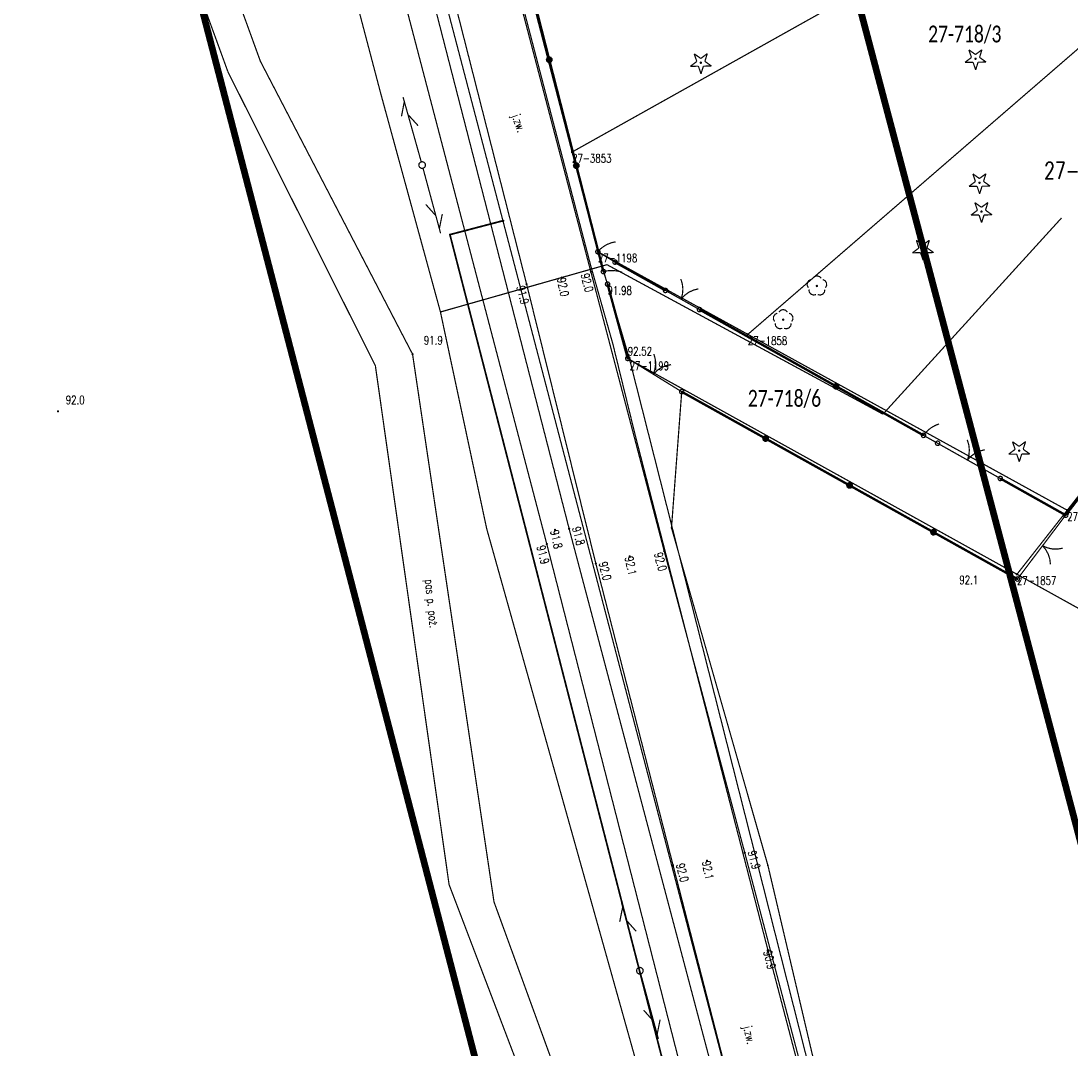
# Model space of a CAD drawing. Header units: metres. Extents: x 7542868 to 7543897, y 5828496 to 5830561.
# Tile 20 of 123: x 7543245 to 7543323, y 5829790 to 5829866. Entities that reach past the tile are written whole.
import ezdxf
from ezdxf.enums import TextEntityAlignment as Align

# ---------------------------------------------------------------- set-up
doc = ezdxf.new("R2010")
doc.units = ezdxf.units.M
doc.header["$MEASUREMENT"] = 0
doc.linetypes.add('1', pattern=[2, 1, -1])
for name, color, linetype in [('_nowe granice', 6, 'Continuous'), ('BDOT500_KTJZ_E_T_0', 7, 'Continuous'), ('BDOT500_KTJZ_L_0', 7, 'Continuous'), ('BDOT500_KTOK_L_1', 7, 'Continuous'), ('BDOT500_KTOK_L_3', 7, 'Continuous'), ('BDOT500_KTOK_L_4', 7, 'Continuous'), ('BDOT500_OBOP_T_0', 7, 'Continuous'), ('BDOT500_OBOP_T_1', 7, 'Continuous'), ('BDOT500_PTRW_L_1', 7, 'Continuous'), ('BDOT500_RTPW_T_0', 7, 'Continuous'), ('BDOT500_RTPW_T_1', 7, 'Continuous'), ('GESUT_SUPE_L_2', 7, 'Continuous'), ('GESUT_SUPP_L_6', 7, 'Continuous'), ('GESUT_SUPT_L_0', 7, 'Continuous'), ('GESUT_SUSM_T_3', 7, 'Continuous'), ('GESUT_SUTE_T_0', 7, 'Continuous'), ('GLOWNA_BAZA_DZIALKI', 7, 'Continuous'), ('GLOWNA_BAZA_NUMERY_PUNKTOW', 7, 'Continuous'), ('GLOWNA_BAZA_PUNKTY', 7, 'Continuous'), ('LINIA_DRZEW', 7, 'Continuous'), ('SZUMIN_511-1_DROGA_POM_UZUPEL__', 7, 'Continuous')]:
    doc.layers.add(name, color=color, linetype=linetype)
doc.layers.add('Numery_dzialek', color=7, linetype='Continuous', lineweight=13)
doc.styles.add('Legend', font='calibri.ttf')
doc.styles.add('STYL_ARIAL', font='simplex', dxfattribs={"width": 0.75, "oblique": 0.1})

# ---------------------------------------------------------------- blocks, each defined once
blk = doc.blocks.new('203')
at = {"color": 0}
blk.add_circle((0, 0), 0.05, dxfattribs=at)

msp = doc.modelspace()

# ---------------------------------------------------------------- linework, layer by layer
at = {"color": 1, "const_width": 0.13}
msp.add_lwpolyline([(7543483.3959, 5829288.5153), (7543468.7936, 5829322.2983), (7543454.1579, 5829356.1585), (7543446.5607, 5829373.7347), (7543433.0547, 5829399.9946), (7543411.0579, 5829442.7631), (7543392.7967, 5829478.2683), (7543388.1941, 5829490.3551), (7543378.7717, 5829515.0987), (7543362.9715, 5829556.5909), (7543360.8024, 5829564.5714), (7543348.5158, 5829609.7645), (7543334.8908, 5829645.4326), (7543330.1453, 5829657.8554), (7543318.748, 5829690.883), (7543316.8015, 5829698.2403), (7543301.2062, 5829754.0862), (7543276.4175, 5829850.273), (7543280.3594, 5829851.3044)], dxfattribs=at)
at = {"layer": 'BDOT500_KTJZ_L_0', "color": 7, "const_width": 0.09}
for points in [[(7543258.6974, 5829873.1373), (7543262.3275, 5829863.1511)], [(7543259.9126, 5829862.3741), (7543256.3336, 5829872.1907)], [(7543280.98, 5829870.08), (7543286.9, 5829847.5)], [(7543282.12, 5829846.59), (7543276.37, 5829869.16)], [(7543262.3275, 5829863.1511), (7543273.6408, 5829841.3866)], [(7543270.8764, 5829840.5272), (7543259.9126, 5829862.3741)], [(7543286.9, 5829847.5), (7543292.35, 5829826.76)], [(7543287.27, 5829825.82), (7543282.12, 5829846.59)], [(7543273.6408, 5829841.3866), (7543279.6952, 5829800.6826)], [(7543276.3557, 5829801.9695), (7543270.8764, 5829840.5272)], [(7543292.35, 5829826.76), (7543298.34, 5829804.34)], [(7543293.01, 5829803.4), (7543287.27, 5829825.82)], [(7543298.34, 5829804.34), (7543304.02, 5829782.75)], [(7543298.55, 5829781.92), (7543293.01, 5829803.4)], [(7543285.9323, 5829776.8324), (7543276.3557, 5829801.9695)], [(7543279.6952, 5829800.6826), (7543288.3621, 5829776.9094)]]:
    msp.add_lwpolyline(points, dxfattribs=at)
at = {"layer": 'BDOT500_KTOK_L_1', "color": 7, "const_width": 0.09}
for points in [[(7543293.5851, 5829846.9755), (7543293.6987, 5829846.6087), (7543293.7401, 5829846.2269), (7543293.7077, 5829845.8442), (7543293.6029, 5829845.4748)], [(7543292.3129, 5829846.0194), (7543292.2776, 5829846.1301), (7543292.3217, 5829846.2377), (7543292.4246, 5829846.2918), (7543292.5383, 5829846.267), (7543292.6094, 5829846.175), (7543292.6047, 5829846.0588), (7543292.5264, 5829845.9728), (7543292.4112, 5829845.9572), (7543292.3129, 5829846.0194)], [(7543292.4474, 5829846.1233), (7543293.1668, 5829845.7195)], [(7543292.9488, 5829845.8419), (7543294.2569, 5829845.1077)], [(7543293.6029, 5829845.4748), (7543293.8636, 5829845.7568), (7543294.1734, 5829845.9837), (7543294.5208, 5829846.1472), (7543294.8932, 5829846.2413)], [(7543294.2569, 5829845.1077), (7543294.9763, 5829844.7039)], [(7543294.8418, 5829844.5999), (7543294.8064, 5829844.7107), (7543294.8506, 5829844.8183), (7543294.9535, 5829844.8724), (7543295.0672, 5829844.8476), (7543295.1383, 5829844.7556), (7543295.1336, 5829844.6394), (7543295.0553, 5829844.5534), (7543294.9401, 5829844.5378), (7543294.8418, 5829844.5999)], [(7543289.5055, 5829840.966), (7543289.4701, 5829841.0768), (7543289.5143, 5829841.1844), (7543289.6172, 5829841.2385), (7543289.7308, 5829841.2137), (7543289.802, 5829841.1217), (7543289.7973, 5829841.0055), (7543289.719, 5829840.9195), (7543289.6038, 5829840.9039), (7543289.5055, 5829840.966)], [(7543289.64, 5829841.07), (7543291.1147, 5829840.1608)], [(7543291.5841, 5829841.3986), (7543291.6826, 5829841.0274), (7543291.7083, 5829840.6442), (7543291.6602, 5829840.2632), (7543291.5403, 5829839.8984)], [(7543290.9019, 5829840.292), (7543292.1787, 5829839.5048)], [(7543291.5403, 5829839.8984), (7543291.8123, 5829840.1694), (7543292.1312, 5829840.3834), (7543292.4851, 5829840.5326), (7543292.8609, 5829840.6113)], [(7543292.1787, 5829839.5048), (7543293.6533, 5829838.5955)], [(7543293.5188, 5829838.4916), (7543293.4835, 5829838.6024), (7543293.5276, 5829838.71), (7543293.6306, 5829838.764), (7543293.7442, 5829838.7392), (7543293.8153, 5829838.6472), (7543293.8106, 5829838.531), (7543293.7324, 5829838.445), (7543293.6171, 5829838.4295), (7543293.5188, 5829838.4916)], [(7543312.544, 5829834.6641), (7543312.5087, 5829834.7749), (7543312.5528, 5829834.8825), (7543312.6558, 5829834.9365), (7543312.7694, 5829834.9118), (7543312.8405, 5829834.8197), (7543312.8358, 5829834.7036), (7543312.7576, 5829834.6175), (7543312.6423, 5829834.602), (7543312.544, 5829834.6641)], [(7543314.8845, 5829835.0207), (7543314.9981, 5829834.6538), (7543315.0395, 5829834.2721), (7543315.0071, 5829833.8894), (7543314.9022, 5829833.52)], [(7543312.6785, 5829834.7681), (7543314.4662, 5829833.7647)], [(7543314.9022, 5829833.52), (7543315.1629, 5829833.8019), (7543315.4727, 5829834.0289), (7543315.8202, 5829834.1924), (7543316.1925, 5829834.2865)], [(7543314.2482, 5829833.8871), (7543315.5562, 5829833.1529)], [(7543315.5562, 5829833.1529), (7543317.3439, 5829832.1495)], [(7543317.2094, 5829832.0455), (7543317.174, 5829832.1563), (7543317.2182, 5829832.2639), (7543317.3211, 5829832.318), (7543317.4347, 5829832.2932), (7543317.5059, 5829832.2012), (7543317.5012, 5829832.085), (7543317.4229, 5829831.999), (7543317.3077, 5829831.9834), (7543317.2094, 5829832.0455)], [(7543322.2016, 5829829.423), (7543320.7847, 5829827.5487)], [(7543322.0671, 5829829.319), (7543322.0317, 5829829.4298), (7543322.0759, 5829829.5374), (7543322.1788, 5829829.5915), (7543322.2924, 5829829.5667), (7543322.3636, 5829829.4747), (7543322.3589, 5829829.3585), (7543322.2806, 5829829.2725), (7543322.1654, 5829829.2569), (7543322.0671, 5829829.319)], [(7543320.9355, 5829827.7481), (7543320.031, 5829826.5516)], [(7543321.9725, 5829826.9642), (7543321.5937, 5829826.9013), (7543321.2098, 5829826.912), (7543320.8351, 5829826.9959), (7543320.4832, 5829827.1499)], [(7543320.4832, 5829827.1499), (7543320.7273, 5829826.8534), (7543320.9102, 5829826.5157), (7543321.0252, 5829826.1493), (7543321.068, 5829825.7676)], [(7543320.031, 5829826.5516), (7543318.6141, 5829824.6773)], [(7543318.4796, 5829824.5733), (7543318.4442, 5829824.6841), (7543318.4884, 5829824.7917), (7543318.5913, 5829824.8458), (7543318.7049, 5829824.821), (7543318.7761, 5829824.729), (7543318.7714, 5829824.6128), (7543318.6931, 5829824.5268), (7543318.5779, 5829824.5112), (7543318.4796, 5829824.5733)]]:
    msp.add_lwpolyline(points, dxfattribs=at)
at = {"layer": 'BDOT500_KTOK_L_3', "color": 7, "const_width": 0.09}
for points in [[(7543288.2195, 5829849.5918), (7543288.3068, 5829849.6209)], [(7543288.3068, 5829849.6209), (7543288.3993, 5829849.6584)], [(7543288.3993, 5829849.6584), (7543288.4951, 5829849.6823)], [(7543288.4951, 5829849.6823), (7543288.5909, 5829849.7062)], [(7543288.5909, 5829849.7062), (7543288.6953, 5829849.7249)], [(7543288.6953, 5829849.7249), (7543288.7312, 5829849.7266)], [(7543287.2855, 5829848.896), (7543287.2501, 5829849.0068), (7543287.2943, 5829849.1144), (7543287.3972, 5829849.1685), (7543287.5108, 5829849.1437), (7543287.582, 5829849.0517), (7543287.5773, 5829848.9355), (7543287.499, 5829848.8495), (7543287.3838, 5829848.8339), (7543287.2855, 5829848.896)], [(7543287.42, 5829849), (7543287.4888, 5829849.0753)], [(7543287.42, 5829849), (7543288.0588, 5829848.614)], [(7543287.4888, 5829849.0753), (7543287.5575, 5829849.1506)], [(7543287.5575, 5829849.1506), (7543287.6211, 5829849.2173)], [(7543287.6211, 5829849.2173), (7543287.7069, 5829849.2823)], [(7543287.7069, 5829849.2823), (7543287.779, 5829849.3439)], [(7543287.779, 5829849.3439), (7543287.8596, 5829849.4004)], [(7543287.8596, 5829849.4004), (7543287.9487, 5829849.4516)], [(7543287.9487, 5829849.4516), (7543288.0293, 5829849.5081)], [(7543288.0293, 5829849.5081), (7543288.1218, 5829849.5457)], [(7543288.1218, 5829849.5457), (7543288.2195, 5829849.5918)], [(7543288.0588, 5829848.614), (7543288.6977, 5829848.2279)], [(7543288.5632, 5829848.124), (7543288.5278, 5829848.2348), (7543288.5719, 5829848.3424), (7543288.6749, 5829848.3964), (7543288.7885, 5829848.3716), (7543288.8596, 5829848.2796), (7543288.855, 5829848.1634), (7543288.7767, 5829848.0774), (7543288.6615, 5829848.0619), (7543288.5632, 5829848.124)], [(7543287.6955, 5829847.426), (7543287.6601, 5829847.5368), (7543287.7043, 5829847.6444), (7543287.8072, 5829847.6985), (7543287.9208, 5829847.6737), (7543287.992, 5829847.5817), (7543287.9873, 5829847.4655), (7543287.909, 5829847.3795), (7543287.7938, 5829847.3639), (7543287.6955, 5829847.426)], [(7543287.83, 5829847.53), (7543287.9291, 5829847.5488)], [(7543287.83, 5829847.53), (7543287.985, 5829847.06)], [(7543287.9291, 5829847.5488), (7543288.0282, 5829847.5676)], [(7543288.0282, 5829847.5676), (7543288.1178, 5829847.5832)], [(7543288.1178, 5829847.5832), (7543288.221, 5829847.5895)], [(7543288.221, 5829847.5895), (7543288.3127, 5829847.5989)], [(7543288.3127, 5829847.5989), (7543288.4065, 5829847.602)], [(7543288.4065, 5829847.602), (7543288.5023, 5829847.5988)], [(7543288.5023, 5829847.5988), (7543288.596, 5829847.602)], [(7543288.596, 5829847.602), (7543288.6844, 5829847.5894)], [(7543288.6844, 5829847.5894), (7543288.7822, 5829847.58)], [(7543288.7822, 5829847.58), (7543288.8611, 5829847.5643)], [(7543288.8611, 5829847.5643), (7543288.9495, 5829847.5518)], [(7543288.9495, 5829847.5518), (7543289.0304, 5829847.5298)], [(7543289.0304, 5829847.5298), (7543289.1114, 5829847.5079)], [(7543289.1114, 5829847.5079), (7543289.1944, 5829847.4797)], [(7543289.1944, 5829847.4797), (7543289.2196, 5829847.4672)], [(7543288.0055, 5829846.486), (7543287.9701, 5829846.5968), (7543288.0143, 5829846.7044), (7543288.1172, 5829846.7585), (7543288.2308, 5829846.7337), (7543288.302, 5829846.6417), (7543288.2973, 5829846.5255), (7543288.219, 5829846.4395), (7543288.1038, 5829846.4239), (7543288.0055, 5829846.486)], [(7543287.985, 5829847.06), (7543288.14, 5829846.59)], [(7543311.7579, 5829835.5141), (7543311.8159, 5829835.5848)], [(7543311.8159, 5829835.5848), (7543311.8928, 5829835.6563)], [(7543311.8928, 5829835.6563), (7543311.9577, 5829835.7231)], [(7543311.9577, 5829835.7231), (7543312.0297, 5829835.7859)], [(7543312.0297, 5829835.7859), (7543312.1086, 5829835.8448)], [(7543312.1086, 5829835.8448), (7543312.1806, 5829835.9076)], [(7543312.1806, 5829835.9076), (7543312.2616, 5829835.9539)], [(7543312.2616, 5829835.9539), (7543312.3475, 5829836.0089)], [(7543312.3475, 5829836.0089), (7543312.4236, 5829836.0464)], [(7543312.4236, 5829836.0464), (7543312.5046, 5829836.0927)], [(7543312.5046, 5829836.0927), (7543312.5877, 5829836.1263)], [(7543312.5877, 5829836.1263), (7543312.6708, 5829836.16)], [(7543312.6708, 5829836.16), (7543312.7609, 5829836.1897)], [(7543312.7609, 5829836.1897), (7543312.7916, 5829836.1954)], [(7543311.4976, 5829835.2514), (7543311.4622, 5829835.3622), (7543311.5064, 5829835.4698), (7543311.6093, 5829835.5239), (7543311.7229, 5829835.4991), (7543311.7941, 5829835.4071), (7543311.7894, 5829835.2909), (7543311.7111, 5829835.2049), (7543311.5959, 5829835.1893), (7543311.4976, 5829835.2514)], [(7543311.6321, 5829835.3554), (7543311.695, 5829835.4348)], [(7543311.6321, 5829835.3554), (7543312.1553, 5829835.0617)], [(7543311.695, 5829835.4348), (7543311.7579, 5829835.5141)], [(7543312.1553, 5829835.0617), (7543312.6785, 5829834.7681)], [(7543312.544, 5829834.6641), (7543312.5087, 5829834.7749), (7543312.5528, 5829834.8825), (7543312.6558, 5829834.9365), (7543312.7694, 5829834.9118), (7543312.8405, 5829834.8197), (7543312.8358, 5829834.7036), (7543312.7576, 5829834.6175), (7543312.6423, 5829834.602), (7543312.544, 5829834.6641)]]:
    msp.add_lwpolyline(points, dxfattribs=at)
at = {"layer": 'BDOT500_KTOK_L_4', "color": 7, "const_width": 0.175}
for points in [[(7543283.805, 5829863.27), (7543281.7925, 5829871.14)], [(7543283.6705, 5829863.166), (7543283.6351, 5829863.2768), (7543283.6793, 5829863.3844), (7543283.7822, 5829863.4385), (7543283.8958, 5829863.4137), (7543283.967, 5829863.3217), (7543283.9623, 5829863.2055), (7543283.884, 5829863.1195), (7543283.7688, 5829863.1039), (7543283.6705, 5829863.166)], [(7543285.8175, 5829855.4), (7543283.805, 5829863.27)], [(7543285.683, 5829855.296), (7543285.6476, 5829855.4068), (7543285.6918, 5829855.5144), (7543285.7947, 5829855.5685), (7543285.9083, 5829855.5437), (7543285.9795, 5829855.4517), (7543285.9748, 5829855.3355), (7543285.8965, 5829855.2495), (7543285.7813, 5829855.2339), (7543285.683, 5829855.296)], [(7543287.83, 5829847.53), (7543285.8175, 5829855.4)], [(7543288.6977, 5829848.2279), (7543292.4474, 5829846.1233)], [(7543289.64, 5829841.07), (7543288.14, 5829846.59)], [(7543294.9763, 5829844.7039), (7543298.6388, 5829842.6482)], [(7543298.6388, 5829842.6482), (7543305.1355, 5829839.0018)], [(7543305.001, 5829838.8979), (7543304.9656, 5829839.0086), (7543305.0097, 5829839.1162), (7543305.1127, 5829839.1703), (7543305.2263, 5829839.1455), (7543305.2974, 5829839.0535), (7543305.2928, 5829838.9373), (7543305.2145, 5829838.8513), (7543305.0993, 5829838.8357), (7543305.001, 5829838.8979)], [(7543305.1355, 5829839.0018), (7543311.6321, 5829835.3554)], [(7543293.6533, 5829838.5955), (7543299.8935, 5829835.116)], [(7543327.0883, 5829835.756), (7543322.2016, 5829829.423)], [(7543299.759, 5829835.012), (7543299.7237, 5829835.1228), (7543299.7678, 5829835.2304), (7543299.8708, 5829835.2845), (7543299.9844, 5829835.2597), (7543300.0555, 5829835.1677), (7543300.0508, 5829835.0515), (7543299.9725, 5829834.9655), (7543299.8573, 5829834.9499), (7543299.759, 5829835.012)], [(7543299.8935, 5829835.116), (7543306.1337, 5829831.6364)], [(7543305.9992, 5829831.5325), (7543305.9639, 5829831.6432), (7543306.008, 5829831.7508), (7543306.1109, 5829831.8049), (7543306.2246, 5829831.7801), (7543306.2957, 5829831.6881), (7543306.291, 5829831.5719), (7543306.2127, 5829831.4859), (7543306.0975, 5829831.4703), (7543305.9992, 5829831.5325)], [(7543306.1337, 5829831.6364), (7543312.3739, 5829828.1569)], [(7543317.3439, 5829832.1495), (7543322.2016, 5829829.423)], [(7543312.2394, 5829828.0529), (7543312.204, 5829828.1637), (7543312.2482, 5829828.2713), (7543312.3511, 5829828.3253), (7543312.4648, 5829828.3005), (7543312.5359, 5829828.2085), (7543312.5312, 5829828.0923), (7543312.4529, 5829828.0063), (7543312.3377, 5829827.9908), (7543312.2394, 5829828.0529)], [(7543312.3739, 5829828.1569), (7543318.6141, 5829824.6773)]]:
    msp.add_lwpolyline(points, dxfattribs=at)
at = {"layer": 'BDOT500_OBOP_T_0', "color": 3, "const_width": 0.09}
for points in [[(7543294.5831, 5829863.7098), (7543295.0729, 5829863.3632)], [(7543294.7756, 5829863.1415), (7543294.5831, 5829863.7098)], [(7543295.0729, 5829863.3632), (7543295.5539, 5829863.7219)], [(7543295.5539, 5829863.7219), (7543295.3756, 5829863.1489)], [(7543315.0064, 5829864.0048), (7543315.4962, 5829863.6581)], [(7543315.1989, 5829863.4364), (7543315.0064, 5829864.0048)], [(7543315.4962, 5829863.6581), (7543315.9772, 5829864.0168)], [(7543315.9772, 5829864.0168), (7543315.7989, 5829863.4439)], [(7543294.2946, 5829862.7828), (7543294.7756, 5829863.1415)], [(7543295.0768, 5829863.0927), (7543295.1086, 5829863.0796), (7543295.1218, 5829863.0477), (7543295.1086, 5829863.0159), (7543295.0768, 5829863.0027), (7543295.045, 5829863.0159), (7543295.0318, 5829863.0477), (7543295.045, 5829863.0796), (7543295.0768, 5829863.0927)], [(7543295.3756, 5829863.1489), (7543295.8654, 5829862.8023)], [(7543314.7179, 5829863.0777), (7543315.1989, 5829863.4364)], [(7543315.3179, 5829863.0852), (7543314.7179, 5829863.0777)], [(7543315.5104, 5829862.5168), (7543315.3179, 5829863.0852)], [(7543315.5001, 5829863.3877), (7543315.5319, 5829863.3745), (7543315.5451, 5829863.3427), (7543315.5319, 5829863.3108), (7543315.5001, 5829863.2977), (7543315.4683, 5829863.3108), (7543315.4551, 5829863.3427), (7543315.4683, 5829863.3745), (7543315.5001, 5829863.3877)], [(7543315.6887, 5829863.0898), (7543315.5104, 5829862.5168)], [(7543316.2887, 5829863.0972), (7543315.6887, 5829863.0898)], [(7543315.7989, 5829863.4439), (7543316.2887, 5829863.0972)], [(7543294.8946, 5829862.7902), (7543294.2946, 5829862.7828)], [(7543295.0871, 5829862.2219), (7543294.8946, 5829862.7902)], [(7543295.2654, 5829862.7948), (7543295.0871, 5829862.2219)], [(7543295.8654, 5829862.8023), (7543295.2654, 5829862.7948)], [(7543315.3013, 5829854.7885), (7543315.7911, 5829854.4418)], [(7543315.4938, 5829854.2201), (7543315.3013, 5829854.7885)], [(7543315.7911, 5829854.4418), (7543316.2721, 5829854.8005)], [(7543316.2721, 5829854.8005), (7543316.0938, 5829854.2276)], [(7543315.0128, 5829853.8614), (7543315.4938, 5829854.2201)], [(7543315.6128, 5829853.8689), (7543315.0128, 5829853.8614)], [(7543315.8053, 5829853.3005), (7543315.6128, 5829853.8689)], [(7543315.795, 5829854.1714), (7543315.8268, 5829854.1582), (7543315.84, 5829854.1264), (7543315.8268, 5829854.0946), (7543315.795, 5829854.0814), (7543315.7632, 5829854.0946), (7543315.75, 5829854.1264), (7543315.7632, 5829854.1582), (7543315.795, 5829854.1714)], [(7543315.9836, 5829853.8735), (7543315.8053, 5829853.3005)], [(7543316.5836, 5829853.8809), (7543315.9836, 5829853.8735)], [(7543316.0938, 5829854.2276), (7543316.5836, 5829853.8809)], [(7543315.1602, 5829851.7233), (7543315.6413, 5829852.082)], [(7543315.4488, 5829852.6503), (7543315.9386, 5829852.3037)], [(7543315.6413, 5829852.082), (7543315.4488, 5829852.6503)], [(7543315.9425, 5829852.0332), (7543315.9743, 5829852.02), (7543315.9875, 5829851.9882), (7543315.9743, 5829851.9564), (7543315.9425, 5829851.9432), (7543315.9107, 5829851.9564), (7543315.8975, 5829851.9882), (7543315.9107, 5829852.02), (7543315.9425, 5829852.0332)], [(7543315.9386, 5829852.3037), (7543316.4196, 5829852.6624)], [(7543316.4196, 5829852.6624), (7543316.2413, 5829852.0894)], [(7543316.2413, 5829852.0894), (7543316.7311, 5829851.7428)], [(7543315.7602, 5829851.7307), (7543315.1602, 5829851.7233)], [(7543315.9527, 5829851.1624), (7543315.7602, 5829851.7307)], [(7543316.1311, 5829851.7353), (7543315.9527, 5829851.1624)], [(7543316.7311, 5829851.7428), (7543316.1311, 5829851.7353)], [(7543311.0987, 5829849.8485), (7543311.5885, 5829849.5019)], [(7543311.2912, 5829849.2802), (7543311.0987, 5829849.8485)], [(7543311.5885, 5829849.5019), (7543312.0695, 5829849.8606)], [(7543312.0695, 5829849.8606), (7543311.8912, 5829849.2876)], [(7543310.8101, 5829848.9215), (7543311.2912, 5829849.2802)], [(7543311.4101, 5829848.9289), (7543310.8101, 5829848.9215)], [(7543311.6026, 5829848.3606), (7543311.4101, 5829848.9289)], [(7543311.5924, 5829849.2314), (7543311.6242, 5829849.2183), (7543311.6374, 5829849.1864), (7543311.6242, 5829849.1546), (7543311.5924, 5829849.1414), (7543311.5606, 5829849.1546), (7543311.5474, 5829849.1864), (7543311.5606, 5829849.2183), (7543311.5924, 5829849.2314)], [(7543311.781, 5829848.9335), (7543311.6026, 5829848.3606)], [(7543312.381, 5829848.941), (7543311.781, 5829848.9335)], [(7543311.8912, 5829849.2876), (7543312.381, 5829848.941)], [(7543318.2505, 5829834.8813), (7543318.7403, 5829834.5346)], [(7543318.443, 5829834.3129), (7543318.2505, 5829834.8813)], [(7543318.7403, 5829834.5346), (7543319.2213, 5829834.8933)], [(7543319.2213, 5829834.8933), (7543319.043, 5829834.3204)], [(7543317.962, 5829833.9542), (7543318.443, 5829834.3129)], [(7543318.7442, 5829834.2642), (7543318.7761, 5829834.251), (7543318.7892, 5829834.2192), (7543318.7761, 5829834.1874), (7543318.7442, 5829834.1742), (7543318.7124, 5829834.1874), (7543318.6992, 5829834.2192), (7543318.7124, 5829834.251), (7543318.7442, 5829834.2642)], [(7543319.043, 5829834.3204), (7543319.5328, 5829833.9737)], [(7543318.562, 5829833.9617), (7543317.962, 5829833.9542)], [(7543318.7545, 5829833.3933), (7543318.562, 5829833.9617)], [(7543318.9328, 5829833.9663), (7543318.7545, 5829833.3933)], [(7543319.5328, 5829833.9737), (7543318.9328, 5829833.9663)]]:
    msp.add_lwpolyline(points, dxfattribs=at)
at = {"layer": 'BDOT500_OBOP_T_1', "color": 3, "const_width": 0.09}
for points in [[(7543303.0673, 5829846.3241), (7543302.9797, 5829846.4968), (7543302.9899, 5829846.6902), (7543303.0953, 5829846.8527), (7543303.2677, 5829846.9409)], [(7543303.379, 5829847.0218), (7543303.5162, 5829847.1585), (7543303.7033, 5829847.2085), (7543303.8904, 5829847.1585), (7543304.0276, 5829847.0218)], [(7543303.7033, 5829846.5034), (7543303.7351, 5829846.4902), (7543303.7483, 5829846.4584), (7543303.7351, 5829846.4266), (7543303.7033, 5829846.4134), (7543303.6714, 5829846.4266), (7543303.6583, 5829846.4584), (7543303.6714, 5829846.4902), (7543303.7033, 5829846.5034)], [(7543304.1388, 5829846.9409), (7543304.3112, 5829846.8527), (7543304.4166, 5829846.6902), (7543304.4268, 5829846.4968), (7543304.3392, 5829846.3241)], [(7543303.6345, 5829845.8121), (7543303.4432, 5829845.7821), (7543303.2624, 5829845.8517), (7543303.1405, 5829846.0021), (7543303.1098, 5829846.1933)], [(7543304.2967, 5829846.1933), (7543304.266, 5829846.0021), (7543304.1441, 5829845.8517), (7543303.9633, 5829845.7821), (7543303.772, 5829845.8121)], [(7543300.5605, 5829843.8172), (7543300.4729, 5829843.99), (7543300.4831, 5829844.1834), (7543300.5885, 5829844.3458), (7543300.7609, 5829844.4341)], [(7543300.8721, 5829844.5149), (7543301.0093, 5829844.6516), (7543301.1964, 5829844.7017), (7543301.3835, 5829844.6516), (7543301.5207, 5829844.5149)], [(7543301.632, 5829844.4341), (7543301.8044, 5829844.3458), (7543301.9097, 5829844.1834), (7543301.92, 5829843.99), (7543301.8324, 5829843.8172)], [(7543301.1277, 5829843.3052), (7543300.9364, 5829843.2753), (7543300.7556, 5829843.3448), (7543300.6336, 5829843.4952), (7543300.603, 5829843.6864)], [(7543301.1964, 5829843.9966), (7543301.2282, 5829843.9834), (7543301.2414, 5829843.9516), (7543301.2282, 5829843.9198), (7543301.1964, 5829843.9066), (7543301.1646, 5829843.9198), (7543301.1514, 5829843.9516), (7543301.1646, 5829843.9834), (7543301.1964, 5829843.9966)], [(7543301.7899, 5829843.6864), (7543301.7592, 5829843.4952), (7543301.6372, 5829843.3448), (7543301.4565, 5829843.2753), (7543301.2652, 5829843.3052)]]:
    msp.add_lwpolyline(points, dxfattribs=at)
at = {"layer": 'BDOT500_PTRW_L_1', "color": 7, "const_width": 0.09}
for points in [[(7543272.94, 5829876.38), (7543285.28, 5829828.42)], [(7543283.62, 5829827.28), (7543270.94, 5829875.68)], [(7543285.28, 5829828.42), (7543305.36, 5829752.61)], [(7543303.01, 5829751.5), (7543283.62, 5829827.28)]]:
    msp.add_lwpolyline(points, dxfattribs=at)
at = {"layer": 'BDOT500_RTPW_T_0', "color": 7, "const_width": 0.075}
for points in [[(7543286.9, 5829847.545), (7543286.9318, 5829847.5318), (7543286.945, 5829847.5), (7543286.9318, 5829847.4682), (7543286.9, 5829847.455), (7543286.8682, 5829847.4682), (7543286.855, 5829847.5), (7543286.8682, 5829847.5318), (7543286.9, 5829847.545)], [(7543282.12, 5829846.635), (7543282.1518, 5829846.6218), (7543282.165, 5829846.59), (7543282.1518, 5829846.5582), (7543282.12, 5829846.545), (7543282.0882, 5829846.5582), (7543282.075, 5829846.59), (7543282.0882, 5829846.6218), (7543282.12, 5829846.635)], [(7543284.74, 5829847.125), (7543284.7718, 5829847.1118), (7543284.785, 5829847.08), (7543284.7718, 5829847.0482), (7543284.74, 5829847.035), (7543284.7082, 5829847.0482), (7543284.695, 5829847.08), (7543284.7082, 5829847.1118), (7543284.74, 5829847.125)], [(7543273.6858, 5829841.3866), (7543273.6726, 5829841.3548), (7543273.6408, 5829841.3416), (7543273.609, 5829841.3548), (7543273.5958, 5829841.3866), (7543273.609, 5829841.4184), (7543273.6408, 5829841.4316), (7543273.6726, 5829841.4184), (7543273.6858, 5829841.3866)], [(7543247.3213, 5829837.1423), (7543247.3082, 5829837.1105), (7543247.2763, 5829837.0973), (7543247.2445, 5829837.1105), (7543247.2313, 5829837.1423), (7543247.2445, 5829837.1741), (7543247.2763, 5829837.1873), (7543247.3082, 5829837.1741), (7543247.3213, 5829837.1423)], [(7543284.23, 5829828.375), (7543284.2618, 5829828.3618), (7543284.275, 5829828.33), (7543284.2618, 5829828.2982), (7543284.23, 5829828.285), (7543284.1982, 5829828.2982), (7543284.185, 5829828.33), (7543284.1982, 5829828.3618), (7543284.23, 5829828.375)], [(7543285.28, 5829828.465), (7543285.3118, 5829828.4518), (7543285.325, 5829828.42), (7543285.3118, 5829828.3882), (7543285.28, 5829828.375), (7543285.2482, 5829828.3882), (7543285.235, 5829828.42), (7543285.2482, 5829828.4518), (7543285.28, 5829828.465)], [(7543283.62, 5829827.325), (7543283.6518, 5829827.3118), (7543283.665, 5829827.28), (7543283.6518, 5829827.2482), (7543283.62, 5829827.235), (7543283.5882, 5829827.2482), (7543283.575, 5829827.28), (7543283.5882, 5829827.3118), (7543283.62, 5829827.325)], [(7543289.78, 5829826.405), (7543289.8118, 5829826.3918), (7543289.825, 5829826.36), (7543289.8118, 5829826.3282), (7543289.78, 5829826.315), (7543289.7482, 5829826.3282), (7543289.735, 5829826.36), (7543289.7482, 5829826.3918), (7543289.78, 5829826.405)], [(7543292.35, 5829826.805), (7543292.3818, 5829826.7918), (7543292.395, 5829826.76), (7543292.3818, 5829826.7282), (7543292.35, 5829826.715), (7543292.3182, 5829826.7282), (7543292.305, 5829826.76), (7543292.3182, 5829826.7918), (7543292.35, 5829826.805)], [(7543287.27, 5829825.865), (7543287.3018, 5829825.8518), (7543287.315, 5829825.82), (7543287.3018, 5829825.7882), (7543287.27, 5829825.775), (7543287.2382, 5829825.7882), (7543287.225, 5829825.82), (7543287.2382, 5829825.8518), (7543287.27, 5829825.865)], [(7543318.6591, 5829824.6773), (7543318.6459, 5829824.6455), (7543318.6141, 5829824.6323), (7543318.5823, 5829824.6455), (7543318.5691, 5829824.6773), (7543318.5823, 5829824.7091), (7543318.6141, 5829824.7223), (7543318.6459, 5829824.7091), (7543318.6591, 5829824.6773)], [(7543298.34, 5829804.385), (7543298.3718, 5829804.3718), (7543298.385, 5829804.34), (7543298.3718, 5829804.3082), (7543298.34, 5829804.295), (7543298.3082, 5829804.3082), (7543298.295, 5829804.34), (7543298.3082, 5829804.3718), (7543298.34, 5829804.385)], [(7543295.53, 5829803.785), (7543295.5618, 5829803.7718), (7543295.575, 5829803.74), (7543295.5618, 5829803.7082), (7543295.53, 5829803.695), (7543295.4982, 5829803.7082), (7543295.485, 5829803.74), (7543295.4982, 5829803.7718), (7543295.53, 5829803.785)], [(7543293.01, 5829803.445), (7543293.0418, 5829803.4318), (7543293.055, 5829803.4), (7543293.0418, 5829803.3682), (7543293.01, 5829803.355), (7543292.9782, 5829803.3682), (7543292.965, 5829803.4), (7543292.9782, 5829803.4318), (7543293.01, 5829803.445)]]:
    msp.add_lwpolyline(points, dxfattribs=at)
at = {"layer": 'BDOT500_RTPW_T_1', "color": 7, "const_width": 0.075}
for points in [[(7543288.14, 5829846.635), (7543288.1718, 5829846.6218), (7543288.185, 5829846.59), (7543288.1718, 5829846.5582), (7543288.14, 5829846.545), (7543288.1082, 5829846.5582), (7543288.095, 5829846.59), (7543288.1082, 5829846.6218), (7543288.14, 5829846.635)], [(7543289.64, 5829841.115), (7543289.6718, 5829841.1018), (7543289.685, 5829841.07), (7543289.6718, 5829841.0382), (7543289.64, 5829841.025), (7543289.6082, 5829841.0382), (7543289.595, 5829841.07), (7543289.6082, 5829841.1018), (7543289.64, 5829841.115)]]:
    msp.add_lwpolyline(points, dxfattribs=at)
at = {"layer": 'GESUT_SUPE_L_2', "color": 1, "const_width": 0.09}
for points in [[(7543279.18, 5829877.43), (7543286.9, 5829847.92)], [(7543286.9, 5829847.92), (7543288.53, 5829842.16)], [(7543288.53, 5829842.16), (7543290.2, 5829835.35)], [(7543290.2, 5829835.35), (7543300.07, 5829797.07)], [(7543300.07, 5829797.07), (7543312.55, 5829749.44)]]:
    msp.add_lwpolyline(points, dxfattribs=at)
at = {"layer": 'GESUT_SUPP_L_6', "color": 30, "const_width": 0.09}
for points in [[(7543256.6434, 5829916.299), (7543271.2965, 5829860.6753)], [(7543271.2965, 5829860.6753), (7543275.714, 5829844.5241)], [(7543308.6177, 5829836.9299), (7543321.8918, 5829851.5097)], [(7543275.714, 5829844.5241), (7543288.0966, 5829848.0393)], [(7543288.0966, 5829848.0393), (7543308.6177, 5829836.9299)], [(7543275.714, 5829844.5241), (7543279.1547, 5829828.4074)], [(7543279.1547, 5829828.4074), (7543293.1936, 5829778.3665)]]:
    msp.add_lwpolyline(points, dxfattribs=at)
at = {"layer": 'GESUT_SUPT_L_0', "color": 30, "const_width": 0.09}
for points in [[(7543272.8169, 5829859.0631), (7543273.0279, 5829860.1611)], [(7543274.2854, 5829855.6844), (7543272.9332, 5829860.498)], [(7543274.0501, 5829858.3708), (7543273.2983, 5829859.1983)], [(7543274.4183, 5829855.2023), (7543275.7233, 5829850.3757)], [(7543274.6273, 5829852.5137), (7543275.371, 5829851.6789)], [(7543275.8536, 5829851.8094), (7543275.632, 5829850.7135)], [(7543289.1722, 5829800.6354), (7543290.4773, 5829795.8087)], [(7543289.2636, 5829800.2975), (7543289.0419, 5829799.2017)], [(7543289.5246, 5829799.3322), (7543290.2683, 5829798.4974)], [(7543290.6081, 5829795.3261), (7543291.9197, 5829790.5012)], [(7543290.8207, 5829792.6378), (7543291.5655, 5829791.804)], [(7543292.048, 5829791.9351), (7543291.8279, 5829790.839)]]:
    msp.add_lwpolyline(points, dxfattribs=at)
at = {"layer": 'GESUT_SUSM_T_3', "color": 7, "const_width": 0.09}
for points in [[(7543274.353, 5829855.6937), (7543274.4882, 5829855.654), (7543274.5805, 5829855.5475), (7543274.6005, 5829855.4081), (7543274.542, 5829855.28), (7543274.4235, 5829855.2038), (7543274.2826, 5829855.2038), (7543274.1641, 5829855.28), (7543274.1056, 5829855.4081), (7543274.1256, 5829855.5475), (7543274.2179, 5829855.654), (7543274.353, 5829855.6937)], [(7543290.5425, 5829795.8174), (7543290.6777, 5829795.7777), (7543290.7699, 5829795.6712), (7543290.79, 5829795.5318), (7543290.7314, 5829795.4037), (7543290.6129, 5829795.3275), (7543290.4721, 5829795.3275), (7543290.3536, 5829795.4037), (7543290.2951, 5829795.5318), (7543290.3151, 5829795.6712), (7543290.4073, 5829795.7777), (7543290.5425, 5829795.8174)]]:
    msp.add_lwpolyline(points, dxfattribs=at)
at = {"layer": 'GESUT_SUTE_T_0', "color": 1, "const_width": 0.09}
msp.add_lwpolyline([(7543300.07, 5829797.1325), (7543300.1142, 5829797.1142), (7543300.1325, 5829797.07), (7543300.1142, 5829797.0258), (7543300.07, 5829797.0075), (7543300.0258, 5829797.0258), (7543300.0075, 5829797.07), (7543300.0258, 5829797.1142), (7543300.07, 5829797.1325)], dxfattribs=at)
at = {"layer": 'GLOWNA_BAZA_DZIALKI', "color": 92, "lineweight": 20, "const_width": 0.09}
for points in [[(7543299.89, 5829776.73), (7543260.86, 5829925.76)], [(7543285.5, 5829856.41), (7543329.85, 5829881.21)], [(7543279.63, 5829878.97), (7543285.5, 5829856.41)], [(7543298.57, 5829842.86), (7543335.98, 5829875.2)], [(7543322.32, 5829829.79), (7543348.38, 5829863.03)], [(7543285.5, 5829856.41), (7543287.42, 5829849)], [(7543287.42, 5829849), (7543298.57, 5829842.86)], [(7543287.42, 5829849), (7543289.78, 5829840.99)], [(7543298.57, 5829842.86), (7543322.32, 5829829.79)], [(7543289.78, 5829840.99), (7543318.58, 5829825.03)], [(7543289.78, 5829840.99), (7543305.69, 5829778.26)], [(7543322.32, 5829829.79), (7543318.58, 5829825.03)], [(7543318.58, 5829825.03), (7543354.5, 5829805.13)]]:
    msp.add_lwpolyline(points, dxfattribs=at)
at = {"layer": 'GLOWNA_BAZA_PUNKTY', "color": 7, "const_width": 0.09}
for points in [[(7543285.5, 5829856.455), (7543285.5318, 5829856.4418), (7543285.545, 5829856.41), (7543285.5318, 5829856.3782), (7543285.5, 5829856.365), (7543285.4682, 5829856.3782), (7543285.455, 5829856.41), (7543285.4682, 5829856.4418), (7543285.5, 5829856.455)], [(7543287.42, 5829849.045), (7543287.4518, 5829849.0318), (7543287.465, 5829849), (7543287.4518, 5829848.9682), (7543287.42, 5829848.955), (7543287.3882, 5829848.9682), (7543287.375, 5829849), (7543287.3882, 5829849.0318), (7543287.42, 5829849.045)], [(7543298.57, 5829842.905), (7543298.6018, 5829842.8918), (7543298.615, 5829842.86), (7543298.6018, 5829842.8282), (7543298.57, 5829842.815), (7543298.5382, 5829842.8282), (7543298.525, 5829842.86), (7543298.5382, 5829842.8918), (7543298.57, 5829842.905)], [(7543289.78, 5829841.035), (7543289.8118, 5829841.0218), (7543289.825, 5829840.99), (7543289.8118, 5829840.9582), (7543289.78, 5829840.945), (7543289.7482, 5829840.9582), (7543289.735, 5829840.99), (7543289.7482, 5829841.0218), (7543289.78, 5829841.035)], [(7543322.32, 5829829.835), (7543322.3518, 5829829.8218), (7543322.365, 5829829.79), (7543322.3518, 5829829.7582), (7543322.32, 5829829.745), (7543322.2882, 5829829.7582), (7543322.275, 5829829.79), (7543322.2882, 5829829.8218), (7543322.32, 5829829.835)], [(7543318.58, 5829825.075), (7543318.6118, 5829825.0618), (7543318.625, 5829825.03), (7543318.6118, 5829824.9982), (7543318.58, 5829824.985), (7543318.5482, 5829824.9982), (7543318.535, 5829825.03), (7543318.5482, 5829825.0618), (7543318.58, 5829825.075)]]:
    msp.add_lwpolyline(points, dxfattribs=at)
at = {"layer": 'LINIA_DRZEW', "color": 6, "linetype": '1', "const_width": 0.09}
msp.add_lwpolyline([(7543370.5065, 5829564.7918), (7543357.4127, 5829609.7426), (7543343.7754, 5829646.8799), (7543329.7641, 5829687.2234), (7543324.9114, 5829708.9666), (7543324.9114, 5829708.9666), (7543311.1467, 5829756.2146), (7543300.0631, 5829803.39), (7543292.893, 5829828.4825), (7543293.6533, 5829838.5955)], dxfattribs=at)
at = {"layer": 'LINIA_DRZEW', "color": 6}
for p in [(7543286.9041, 5829847.4998), (7543287.8276, 5829847.5296), (7543282.1166, 5829846.5939), (7543284.7394, 5829847.0803), (7543288.1429, 5829846.5911), (7543289.6442, 5829841.0672), (7543284.2342, 5829828.3311), (7543285.2786, 5829828.4209), (7543292.893, 5829828.4825), (7543283.6207, 5829827.2763), (7543289.7758, 5829826.3628), (7543292.3487, 5829826.7586), (7543287.2745, 5829825.8245), (7543295.5268, 5829803.7352), (7543298.3418, 5829804.34), (7543293.0079, 5829803.3974), (7543300.0631, 5829803.39)]:
    msp.add_point(p, dxfattribs=at)
at = {"layer": 'SZUMIN_511-1_DROGA_POM_UZUPEL__', "color": 3}
for points, const_width in [([(7543290.622, 5829928.644), (7543381.895, 5829583.703)], 0.5), ([(7543334.685, 5829572.505), (7543244.256, 5829919.764)], 0.5), ([(7543289.78, 5829840.99), (7543318.58, 5829825.03)], 0.09), ([(7543305.69, 5829778.26), (7543289.78, 5829840.99)], 0.09), ([(7543318.58, 5829825.03), (7543354.5, 5829805.13)], 0.09)]:
    msp.add_lwpolyline(points, dxfattribs=dict(at, const_width=const_width))
at = {"layer": 'SZUMIN_511-1_DROGA_POM_UZUPEL__', "color": 7, "const_width": 0.09}
for points in [[(7543260.86, 5829925.76), (7543299.89, 5829776.73)], [(7543285.5, 5829856.41), (7543279.63, 5829878.97)], [(7543287.42, 5829849), (7543285.5, 5829856.41)], [(7543298.57, 5829842.86), (7543287.42, 5829849)], [(7543322.32, 5829829.79), (7543298.57, 5829842.86)], [(7543318.58, 5829825.03), (7543289.78, 5829840.99)], [(7543289.78, 5829840.99), (7543305.69, 5829778.26)], [(7543318.58, 5829825.03), (7543322.32, 5829829.79)], [(7543354.5, 5829805.13), (7543318.58, 5829825.03)]]:
    msp.add_lwpolyline(points, dxfattribs=at)

# ---------------------------------------------------------------- block references
at = {"layer": '_nowe granice', "color": 6}
msp.add_blockref('203', (7543280.359, 5829851.304), dxfattribs=at)

# ---------------------------------------------------------------- texts
at = {"layer": 'BDOT500_KTJZ_E_T_0', "color": 7, "style": 'STYL_ARIAL', "width": 0.75}
for s, rotation, p in [('j.zw.', 289.29, (7543281.5418, 5829858.5676)), ('pas p. poż.', 275.8446, (7543275.0642, 5829822.8474)), ('j.zw.', 283.134, (7543298.6929, 5829790.8062))]:
    msp.add_text(s, height=0.625, rotation=rotation, dxfattribs=at).set_placement(p, align=Align.MIDDLE_CENTER)
at = {"layer": 'BDOT500_RTPW_T_0', "color": 7, "style": 'STYL_ARIAL', "width": 0.75}
for s, rotation, p in [('92.0', 284.3206, (7543286.7486, 5829847.4614)), ('91.9', 284.1274, (7543281.9685, 5829846.5519)), ('91.9', 284.4414, (7543283.4687, 5829827.241)), ('92.0', 284.6912, (7543292.1989, 5829826.7204))]:
    msp.add_text(s, height=0.625, rotation=rotation, dxfattribs=at).set_placement(p, align=Align.TOP_LEFT)
for s, rotation, p in [('92.0', 281.7247, (7543284.689, 5829847.0694)), ('91.8', 282.4947, (7543284.1792, 5829828.3187)), ('92.1', 281.57, (7543289.7267, 5829826.3485)), ('92.1', 280.63, (7543295.4788, 5829803.7304))]:
    msp.add_text(s, height=0.625, rotation=rotation, dxfattribs=at).set_placement(p, align=Align.MIDDLE_LEFT)
for s, p in [('91.9', (7543274.4805, 5829842.7345)), ('92.0', (7543247.8513, 5829838.2965)), ('92.1', (7543314.294, 5829824.9214))]:
    msp.add_text(s, height=0.625, dxfattribs=at).set_placement(p, align=Align.TOP_LEFT)
for s, rotation, p in [('91.8', 284.99, (7543285.3135, 5829828.429)), ('92.0', 284.09, (7543287.3037, 5829825.8285)), ('91.9', 285.31, (7543298.3735, 5829804.3492)), ('92.0', 284.53, (7543293.0436, 5829803.4087))]:
    msp.add_text(s, height=0.625, rotation=rotation, dxfattribs=at).set_placement(p, align=Align.BOTTOM_LEFT)
at = {"layer": 'BDOT500_RTPW_T_1', "color": 7, "style": 'STYL_ARIAL', "width": 0.75}
msp.add_text('91.98', height=0.625, dxfattribs=at).set_placement((7543288.14, 5829846.4337), align=Align.TOP_LEFT)
msp.add_text('92.52', height=0.625, dxfattribs=at).set_placement((7543289.64, 5829841.1047), align=Align.BOTTOM_LEFT)
at = {"layer": 'GESUT_SUTE_T_0', "color": 1, "style": 'STYL_ARIAL', "width": 0.75}
msp.add_text('90.9', height=0.625, rotation=284.3238, dxfattribs=at).set_placement((7543300.0195, 5829797.0571), align=Align.MIDDLE_LEFT)
at = {"layer": 'GLOWNA_BAZA_NUMERY_PUNKTOW', "color": 7, "style": 'STYL_ARIAL', "width": 0.75}
for s, p in [('27-3853', (7543285.5, 5829856.2538)), ('27-1198', (7543287.42, 5829848.8438)), ('27-1858', (7543298.57, 5829842.7038)), ('27-1199', (7543289.78, 5829840.8338)), ('27-1918', (7543322.32, 5829829.6338)), ('27-1857', (7543318.58, 5829824.8738))]:
    msp.add_text(s, height=0.625, dxfattribs=at).set_placement(p, align=Align.TOP_LEFT)
at = {"layer": 'Numery_dzialek', "color": 92, "linetype": 'Continuous', "style": 'Legend', "width": 0.75}
for s, p in [('27-718/3', (7543311.97, 5829865.8075)), ('27-718/6', (7543298.5658, 5829838.7322))]:
    msp.add_text(s, height=1.25, dxfattribs=at).set_placement(p, align=Align.TOP_LEFT)
at = {"layer": 'SZUMIN_511-1_DROGA_POM_UZUPEL__', "color": 7, "style": 'STYL_ARIAL', "width": 0.75}
msp.add_text('27-254/B', height=1.25, dxfattribs=at).set_placement((7543320.6, 5829855.6575), align=Align.TOP_LEFT)

doc.saveas('drawing.dxf')
